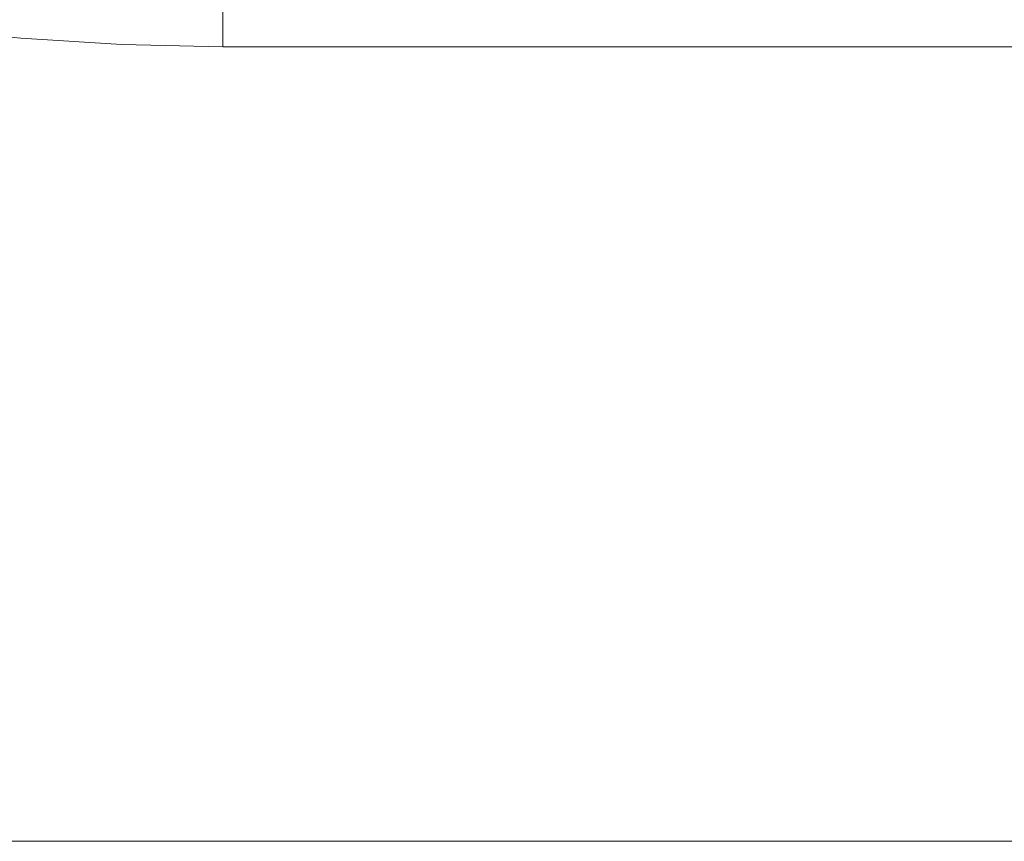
# Model space of a CAD drawing. Header units: centimetres. Extents: x -25.8 to 27.5, y 33.3 to 35.1.
# Tile 110 of 256: x -7.719 to -7.595, y 33.44 to 33.544. Entities that reach past the tile are written whole.
import ezdxf

# ---------------------------------------------------------------- set-up
doc = ezdxf.new("R2010")
doc.units = ezdxf.units.CM
doc.header["$LTSCALE"] = 2.54
doc.layers.add('Lucido design-1', color=7, linetype='Continuous')

# ---------------------------------------------------------------- blocks, each defined once
blk = doc.blocks.new('Gruppo-6-1')
at = {"color": 7, "linetype": 'Continuous', "lineweight": 9}
for points in [[(-25.69296, 35.04011, 330.58612), (-25.69296, 33.44011, 330.58612), (27.40704, 33.44011, 330.58612), (27.40704, 35.04011, 330.58612)], [(-25.69296, 35.04011, 306.61936), (-25.69296, 33.44011, 306.61936), (27.40704, 33.44011, 306.61936), (27.40704, 35.04011, 306.61936)]]:
    blk.add_3dface(points, dxfattribs=at)
for points, invisible_edges in [([(-7.7184, 33.54119, 329.78612), (-7.73107, 33.54254, 329.78612), (-7.73051, 33.54687, 329.78622), (-7.71803, 33.54554, 329.78622)], 14), ([(-7.7184, 33.54119, 305.81936), (-7.73107, 33.54254, 305.81936), (-7.73051, 33.54687, 305.81945), (-7.71803, 33.54554, 305.81945)], 14), ([(-7.70569, 33.54038, 329.78612), (-7.7184, 33.54119, 329.78612), (-7.71803, 33.54554, 329.78622), (-7.70551, 33.54474, 329.78622)], 14), ([(-7.70569, 33.54038, 305.81936), (-7.7184, 33.54119, 305.81936), (-7.71803, 33.54554, 305.81945), (-7.70551, 33.54474, 305.81945)], 14), ([(-7.69296, 33.54011, 329.78612), (-7.70569, 33.54038, 329.78612), (-7.70551, 33.54474, 329.78622), (-7.69296, 33.54447, 329.78622)], 6), ([(-7.69296, 33.54011, 305.81936), (-7.70569, 33.54038, 305.81936), (-7.70551, 33.54474, 305.81945), (-7.69296, 33.54447, 305.81945)], 6), ([(-7.69296, 33.54447, 329.78622), (9.40704, 33.54447, 329.78622), (9.40704, 33.54011, 329.78612), (-7.69296, 33.54011, 329.78612)], 1), ([(-7.69296, 33.54447, 305.81945), (9.40704, 33.54447, 305.81945), (9.40704, 33.54011, 305.81936), (-7.69296, 33.54011, 305.81936)], 1), ([(-25.69296, 33.44011, 329.78612), (-7.73107, 33.54254, 329.78612), (-7.7184, 33.54119, 329.78612)], 9), ([(-7.73107, 33.54254, 305.81936), (-7.7184, 33.54119, 305.81936), (-25.69296, 33.44011, 305.81936)], 10), ([(-25.69296, 33.44011, 329.78612), (-7.7184, 33.54119, 329.78612), (-7.70569, 33.54038, 329.78612)], 9), ([(-25.69296, 33.44011, 305.81936), (-7.7184, 33.54119, 305.81936), (-7.70569, 33.54038, 305.81936)], 9), ([(-25.69296, 33.44011, 329.78612), (-7.70569, 33.54038, 329.78612), (-7.69296, 33.54011, 329.78612)], 9), ([(-25.69296, 33.44011, 305.81936), (-7.70569, 33.54038, 305.81936), (-7.69296, 33.54011, 305.81936)], 9), ([(-7.69296, 33.54011, 329.78612), (9.40704, 33.54011, 329.78612), (-25.69296, 33.44011, 329.78612)], 10), ([(9.40704, 33.54011, 329.78612), (27.40704, 33.44011, 329.78612), (-25.69296, 33.44011, 329.78612)], 9), ([(-7.69296, 33.54011, 305.81936), (9.40704, 33.54011, 305.81936), (-25.69296, 33.44011, 305.81936)], 10), ([(9.40704, 33.54011, 305.81936), (27.40704, 33.44011, 305.81936), (-25.69296, 33.44011, 305.81936)], 9), ([(27.40704, 33.4362, 330.58604), (27.40704, 33.44011, 330.58612), (-25.69296, 33.44011, 330.58612), (-25.69296, 33.4362, 330.58604)], 8), ([(-25.69296, 33.43814, 329.78614), (-25.69296, 33.44011, 329.78612), (27.40704, 33.44011, 329.78612), (27.40704, 33.43814, 329.78614)], 8), ([(27.40704, 33.4362, 306.61928), (27.40704, 33.44011, 306.61936), (-25.69296, 33.44011, 306.61936), (-25.69296, 33.4362, 306.61928)], 8), ([(-25.69296, 33.43814, 305.81938), (-25.69296, 33.44011, 305.81936), (27.40704, 33.44011, 305.81936), (27.40704, 33.43814, 305.81938)], 8)]:
    blk.add_3dface(points, dxfattribs=dict(at, invisible_edges=invisible_edges))

msp = doc.modelspace()

# ---------------------------------------------------------------- block references
at = {"layer": 'Lucido design-1', "color": 7}
msp.add_blockref('Gruppo-6-1', (0, 0), dxfattribs=at)

doc.saveas('drawing.dxf')
